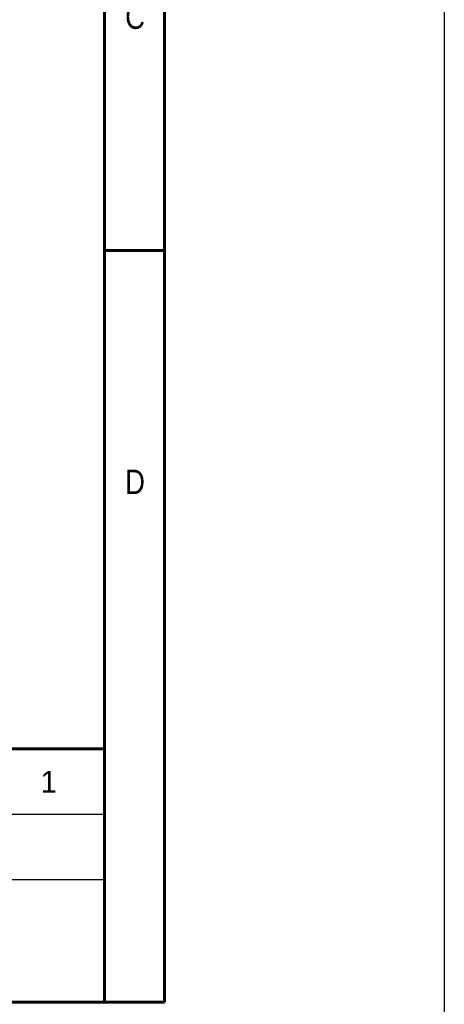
# Model space of a CAD drawing. Header units: inches. Extents: x 0 to 6721, y -3375 to 1330.
# Tile 155 of 198: x 5063 to 5216, y -156 to 198. Entities that reach past the tile are written whole.
import ezdxf
from ezdxf.enums import TextEntityAlignment as Align

# ---------------------------------------------------------------- set-up
doc = ezdxf.new("R2010")
doc.units = ezdxf.units.IN
doc.header["$MEASUREMENT"] = 0
doc.linetypes.add('SLD-實線', pattern=[0])
doc.layers.add('BORDER', color=7, linetype='Continuous')
doc.layers.add('圖框', color=7, linetype='SLD-實線')
doc.styles.add('SEACAD_arial_ttf', font='arial.ttf', dxfattribs={"height": 0.2})
doc.styles.add('標題欄', font='txt')

# ---------------------------------------------------------------- blocks, each defined once
blk = doc.blocks.new('A4橫')
at = {"layer": 'BORDER', "color": 123, "linetype": 'Continuous', "lineweight": 60, "ltscale": 25.4}
for p, q in [((4924.32, 1170.89), (4924.32, 1453.75)), ((4917.11, 1446.54), (4917.11, 1170.89)), ((4924.32, 1261.1), (4917.11, 1261.1)), ((4731.53, 1201.3), (4917.11, 1201.3)), ((4731.53, 1170.89), (4924.32, 1170.89))]:
    blk.add_line(p, q, dxfattribs=at)
at = {"layer": 'BORDER', "color": 60, "linetype": 'Continuous', "ltscale": 25.4}
for p, q in [((4731.53, 1193.45), (4917.11, 1193.45)), ((4731.53, 1185.61), (4917.11, 1185.61)), ((4731.53, 1170.89), (4917.11, 1170.89))]:
    blk.add_line(p, q, dxfattribs=at)
at = {"layer": 'BORDER', "color": 60, "linetype": 'Continuous', "ltscale": 25.4, "style": 'SEACAD_arial_ttf', "width": 0.8}
for s, p in [('C', (4919.6, 1290.65)), ('D', (4919.6, 1234.81))]:
    blk.add_text(s, height=2.94, dxfattribs=at).set_placement(p, align=Align.TOP_LEFT)

msp = doc.modelspace()

# ---------------------------------------------------------------- linework, layer by layer
at = {"color": 4}
msp.add_lwpolyline([(4436.223, 789.318), (5216.223, 789.318), (5216.223, -3374.682), (4436.223, -3374.682)], close=True, dxfattribs=at)

# ---------------------------------------------------------------- block references
at = {"xscale": 3, "yscale": 3, "zscale": 3}
msp.add_blockref('A4橫', (-9657.563, -3668.142), dxfattribs=at)

# ---------------------------------------------------------------- texts
at = {"layer": '圖框', "color": 1, "style": '標題欄'}
msp.add_text('1', height=7.816, dxfattribs=at).set_placement((5070.81, -72.15), align=Align.TOP_LEFT)

doc.saveas('drawing.dxf')
